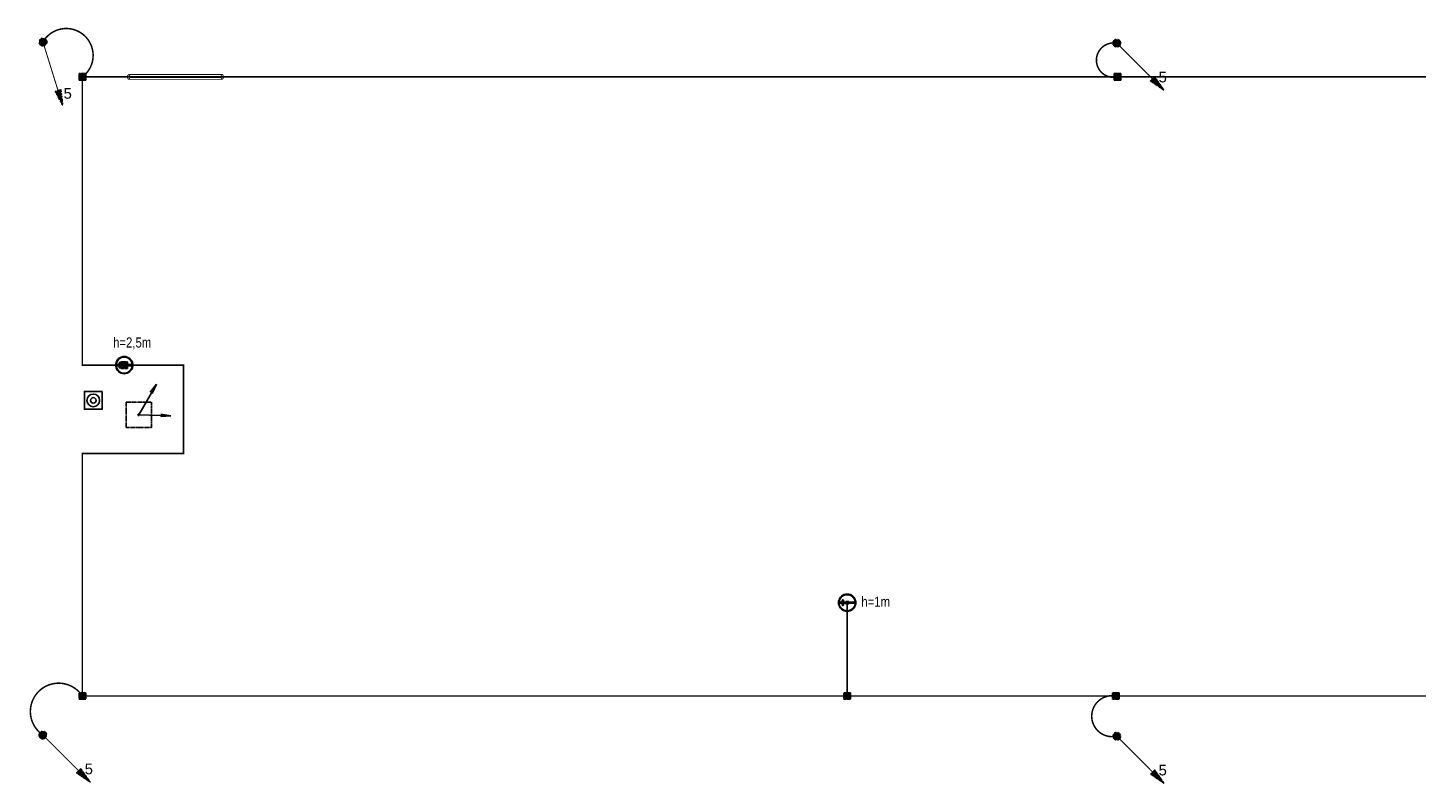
# Model space of a CAD drawing. Header units: millimetres. Extents: x 674178 to 809692, y 985018 to 1120486.
# Tile 3 of 4: x 674178 to 701577, y 1105583 to 1120486. Entities that reach past the tile are written whole.
import ezdxf
from ezdxf.enums import TextEntityAlignment as Align

# ---------------------------------------------------------------- set-up
doc = ezdxf.new("R2010")
doc.units = ezdxf.units.MM
for name, pattern in [('DASHED2', [0.375, 0.25, -0.125]), ('DIVIDE2', [0.625, 0.25, -0.125, 0, -0.125, 0, -0.125]), ('PHANTOM2', [1.25, 0.625, -0.125, 0.125, -0.125, 0.125, -0.125])]:
    doc.linetypes.add(name, pattern=pattern)
for name, color, linetype in [('_IE_Drut ocynkowany FeZn 8mm', 24, 'PHANTOM2'), ('_IE_Drut ocynkowany FeZn 8mm w rurce odgromowej', 24, 'Continuous'), ('_IE_Maszt odgromowy na podstawce', 160, 'Continuous'), ('_IE_Odgrom', 24, 'PHANTOM2'), ('_IE_Otworowanie', 1, 'Continuous'), ('_IE_Połączenie skręcane bednarki', 7, 'Continuous'), ('_IE_Połączenie skręcane drutu', 7, 'Continuous'), ('_IE_Przewód odprowadzający w postaci druta odgromowego', 251, 'DIVIDE2'), ('_IE_Zestaw antenowy', 170, 'Continuous')]:
    doc.layers.add(name, color=color, linetype=linetype)
doc.styles.get("Standard").update_dxf_attribs({"font": 'ARIAL.TTF'})

# ---------------------------------------------------------------- blocks, each defined once
blk = doc.blocks.new('*U1243')
h = blk.add_hatch(color=0)
edge = h.paths.add_edge_path()
edge.add_arc((0, 0), 75, 270, 630)
at = {"transparency": 33554687}
h = blk.add_hatch(color=0, dxfattribs=at)
h.dxf.hatch_style = 1
h.paths.add_polyline_path([(666, -748), (748, -666), (931, -928)])
at = {"color": 0, "const_width": 20}
blk.add_lwpolyline([(707, -707), (0, 0)], dxfattribs=at)
at = {"color": 0}
blk.add_lwpolyline([(666, -748), (748, -666), (931, -928), (666, -748)], dxfattribs=at)
blk.add_circle((0, 0), 75, dxfattribs=at)
at = {"flags": 8}
blk.add_attdef('NUMER', text='', height=210, dxfattribs=at).set_placement((906, -669), align=Align.MIDDLE_CENTER)
blk = doc.blocks.new('*U1246')
h = blk.add_hatch(color=0)
edge = h.paths.add_edge_path()
edge.add_arc((0, 0), 75, 270, 630)
at = {"transparency": 33554687}
h = blk.add_hatch(color=0, dxfattribs=at)
h.dxf.hatch_style = 1
h.paths.add_polyline_path([(666, -748), (748, -666), (931, -928)])
at = {"color": 0, "const_width": 20}
blk.add_lwpolyline([(707, -707), (0, 0)], dxfattribs=at)
at = {"color": 0}
blk.add_lwpolyline([(666, -748), (748, -666), (931, -928), (666, -748)], dxfattribs=at)
blk.add_circle((0, 0), 75, dxfattribs=at)
at = {"flags": 8}
blk.add_attdef('NUMER', text='', height=210, dxfattribs=at).set_placement((906, -669), align=Align.MIDDLE_CENTER)
blk = doc.blocks.new('*U2470')
h = blk.add_hatch(color=0)
edge = h.paths.add_edge_path()
edge.add_arc((0, 0), 75, 0, 360)
at = {"transparency": 33554687}
h = blk.add_hatch(color=0, dxfattribs=at)
h.dxf.hatch_style = 1
h.paths.add_polyline_path([(241, -972), (352, -938), (392, -1255)])
at = {"color": 0, "const_width": 20}
blk.add_lwpolyline([(297, -955), (0, 0)], dxfattribs=at)
at = {"color": 0}
blk.add_lwpolyline([(241, -972), (352, -938), (392, -1255), (241, -972)], dxfattribs=at)
blk.add_circle((0, 0), 75, dxfattribs=at)
at = {"flags": 8}
blk.add_attdef('NUMER', text='', height=210, dxfattribs=at).set_placement((489, -1014), align=Align.MIDDLE_CENTER)
blk = doc.blocks.new('A$C6BCF7BF9')
for points in [[(0, 0), (-25, 43.3)], [(0, 0), (-14.2, 48.3)]]:
    blk.add_lwpolyline(points)
blk = doc.blocks.new('Zestaw antenowy legenda')
at = {"layer": '_IE_Odgrom'}
blk.add_lwpolyline([(-250, 250), (-250, -250), (250, -250), (250, 250), (-250, 250)], dxfattribs=at)
blk.add_circle((0, 0), 15, dxfattribs=at)
at = {"layer": '_IE_Zestaw antenowy'}
for points in [[(0, 0), (-22, -636)], [(0, 0), (602, -348)]]:
    blk.add_lwpolyline(points, dxfattribs=at)
at = {"layer": '_IE_Zestaw antenowy', "xscale": 3.999999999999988}
for p, yscale, zscale, rotation in [((602, -348), 3.999999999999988, 3.999999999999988, 36.42903828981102), ((-22, -636), 3.999999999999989, 3.999999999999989, 334.7328941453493)]:
    blk.add_blockref('A$C6BCF7BF9', p, dxfattribs=dict(at, yscale=yscale, zscale=zscale, rotation=rotation))
blk = doc.blocks.new('Iglica odgromowa na podstawie')
at = {"layer": '_IE_Maszt odgromowy na podstawce', "color": 0}
for p, q in [((-168, 25), (-168, -25)), ((-158, 24), (-168, 25)), ((-158, 24), (-158, -24)), ((-72, 6), (-25, 6)), ((-25, 11), (-67, 11)), ((-24, 158), (-25, 168)), ((-25, 19), (-25, -20)), ((-24, 158), (24, 158)), ((-22, 22), (32, 22)), ((-12, 7), (0, 14)), ((-12, -7), (-12, 7)), ((0, 14), (12, 7)), ((12, 7), (12, -7)), ((12, 6), (12, 6)), ((12, 6), (17, 6)), ((23, 12), (22, 12)), ((23, -23), (23, 22)), ((24, 158), (25, 168)), ((27, 22), (27, -23)), ((31, 12), (28, 16)), ((28, 16), (27, 16)), ((28, 16), (27, 16)), ((32, -23), (32, 22)), ((158, 11), (32, 11)), ((32, 8), (41, 8)), ((41, 8), (41, -8)), ((41, 6), (168, 6)), ((47, 5), (41, 5)), ((48, 4), (47, 5)), ((47, 5), (47, -4)), ((48, 4), (48, -4)), ((158, 24), (168, 25)), ((158, 24), (158, -24)), ((168, 25), (168, -25)), ((-158, -24), (-168, -25)), ((-25, -6), (-72, -6)), ((-67, -11), (-25, -11)), ((-24, -158), (-25, -168)), ((-24, -158), (24, -158)), ((-22, -23), (32, -23)), ((0, -14), (-12, -7)), ((12, -7), (0, -14)), ((12, -6), (17, -6)), ((22, -13), (23, -13)), ((24, -158), (25, -168)), ((31, -12), (27, -16)), ((32, -8), (41, -8)), ((32, -11), (158, -11)), ((41, 0), (32, 0)), ((47, -4), (41, -4)), ((168, -6), (41, -6)), ((48, -4), (47, -4)), ((158, -24), (168, -25))]:
    blk.add_line(p, q, dxfattribs=at)
at = {"layer": '_IE_Maszt odgromowy na podstawce', "color": 0, "lineweight": 5}
for p, q in [((-168, 6), (-97, 6)), ((-168, -6), (-168, 6)), ((-163, 6), (-158, 11)), ((-102, 11), (-158, 11)), ((-102, 42), (-102, 11)), ((-102, 11), (-97, 6)), ((-97, -42), (-97, 42)), ((-80, 55), (-89, 55)), ((-89, 50), (-80, 50)), ((-72, 42), (-72, -42)), ((-72, 6), (-67, 11)), ((-67, 11), (-67, 42)), ((158, 11), (163, 6)), ((168, 6), (168, -6)), ((-97, -6), (-168, -6)), ((-158, -11), (-163, -6)), ((-158, -11), (-102, -11)), ((-97, -6), (-102, -11)), ((-102, -11), (-102, -42)), ((-80, -50), (-89, -50)), ((-89, -55), (-80, -55)), ((-67, -11), (-72, -6)), ((-67, -42), (-67, -11)), ((163, -6), (158, -11))]:
    blk.add_line(p, q, dxfattribs=at)
at = {"layer": '_IE_Maszt odgromowy na podstawce', "color": 0}
blk.add_circle((0, 0), 8, dxfattribs=at)
at = {"layer": '_IE_Maszt odgromowy na podstawce', "color": 0, "ltscale": 20}
for start, end in [(8.4565, 171.5435), (188.4565, 351.5435)]:
    blk.add_arc((0, 0), 170, start, end, dxfattribs=at)
at = {"layer": '_IE_Maszt odgromowy na podstawce', "color": 0}
for centre, radius, start, end in [((0, 0), 160, 98.7173, 171.2827), ((-22, 19), 3, 90, 180), ((32, 0), 16, 128.718, 157.0653), ((0, 0), 160, 8.7173, 81.2827), ((28, 16), 1, 224.4433, 225.0001), ((28, 9), 4, 0, 45), ((0, 0), 160, 188.7173, 261.2827), ((-22, -20), 3, 180, 270), ((32, 0), 16, 203.0426, 231.282), ((0, 0), 160, 278.7173, 351.2827), ((28, -9), 4, 315, 0)]:
    blk.add_arc(centre, radius, start, end, dxfattribs=at)
at = {"layer": '_IE_Maszt odgromowy na podstawce', "color": 0, "lineweight": 5}
for centre, radius, start, end in [((-89, 42), 13, 90, 180), ((-89, 42), 8, 90, 180), ((-80, 42), 13, 0, 90), ((-80, 42), 8, 0, 90), ((-89, -42), 13, 180, 270), ((-89, -42), 8, 180, 270), ((-80, -42), 13, 270, 0), ((-80, -42), 8, 270, 0)]:
    blk.add_arc(centre, radius, start, end, dxfattribs=at)
at = {"layer": '_IE_Maszt odgromowy na podstawce', "color": 0, "width": 0.8, "flags": 12}
blk.add_attdef('WYSOKOŚĆ', (231, -109), '', height=200, dxfattribs=at)
blk = doc.blocks.new('Połączenie skręcane bednarki')
at = {"layer": '_IE_Połączenie skręcane bednarki', "ltscale": 6, "transparency": 33554687}
blk.add_hatch(color=0, dxfattribs=at).paths.add_polyline_path([(-6.5, 6.5), (4.5, 6.5), (6.5, 6.5), (6.5, -6.5), (-6.5, -6.5)])
at = {"color": 0}
blk.add_lwpolyline([(-6.5, 6.5), (4.5, 6.5), (6.5, 6.5), (6.5, -6.5), (-6.5, -6.5), (-6.5, 6.5)], dxfattribs=at)
blk = doc.blocks.new('Połączenie skręcane drutu')
at = {"layer": '_IE_Połączenie skręcane drutu', "ltscale": 6}
blk.add_hatch(color=0, dxfattribs=at).paths.add_polyline_path([(0, 7.7, -1), (0, -7.7, -1)])
at = {"layer": '_IE_Połączenie skręcane drutu', "color": 0}
blk.add_circle((0, 0), 7.69, dxfattribs=at)
blk = doc.blocks.new('*U2473')
at = {"layer": '_IE_Drut ocynkowany FeZn 8mm', "linetype": 'PHANTOM2', "ltscale": 500, "const_width": 30}
blk.add_lwpolyline([(-778, 690, -1.22448), (0, 0)], format="xyb", dxfattribs=at)
at = {"layer": '_IE_Połączenie skręcane drutu', "color": 24, "xscale": 8, "yscale": 8, "zscale": 8}
for p in [(-778, 690), (0, 0)]:
    blk.add_blockref('Połączenie skręcane drutu', p, dxfattribs=at)
blk = doc.blocks.new('*U2476')
at = {"layer": '_IE_Drut ocynkowany FeZn 8mm', "linetype": 'PHANTOM2', "ltscale": 500, "const_width": 30}
blk.add_lwpolyline([(-11, -667, 1.22448), (0, -1)], format="xyb", dxfattribs=at)
at = {"layer": '_IE_Połączenie skręcane drutu', "color": 24, "xscale": -8, "yscale": 8, "zscale": 8, "rotation": 180}
for p in [(0, -1), (-11, -667)]:
    blk.add_blockref('Połączenie skręcane drutu', p, dxfattribs=at)
blk = doc.blocks.new('*U2482')
at = {"layer": '_IE_Drut ocynkowany FeZn 8mm', "linetype": 'PHANTOM2', "ltscale": 500, "const_width": 30}
blk.add_lwpolyline([(31, 792, -1.22448), (0, 0)], format="xyb", dxfattribs=at)
at = {"layer": '_IE_Połączenie skręcane drutu', "color": 24, "xscale": 8, "yscale": 8, "zscale": 8}
for p in [(31, 792), (0, 0)]:
    blk.add_blockref('Połączenie skręcane drutu', p, dxfattribs=at)
blk = doc.blocks.new('*U2480')
at = {"layer": '_IE_Drut ocynkowany FeZn 8mm', "linetype": 'PHANTOM2', "ltscale": 500, "const_width": 30}
blk.add_lwpolyline([(827, 717, -1.22448), (0, 0)], format="xyb", dxfattribs=at)
at = {"layer": '_IE_Połączenie skręcane drutu', "color": 24, "xscale": 8, "yscale": 8, "zscale": 8}
for p in [(827, 717), (0, 0)]:
    blk.add_blockref('Połączenie skręcane drutu', p, dxfattribs=at)
blk = doc.blocks.new('TWP110BIT')
at = {"layer": '_IE_Otworowanie', "color": 1}
blk.add_lwpolyline([(175, 175), (-175, 175), (-175, -175), (175, -175)], close=True, dxfattribs=at)
for radius in [125, 55]:
    blk.add_circle((0, 0), radius, dxfattribs=at)
blk = doc.blocks.new('*U2856')
at = {"color": 0, "linetype": 'DASHED2', "ltscale": 0.2, "const_width": 2.28}
for points in [[(-251, 6.2, 0.505417), (-251, -6.2, 1)], [(-251, 6.2, -0.505417), (-251, -6.2, -1)], [(-14.1, 6.2, 0.505417), (-14.1, -6.2, 1)], [(-14.1, 6.2, -0.505417), (-14.1, -6.2, -1)]]:
    blk.add_lwpolyline(points, format="xyb", dxfattribs=at)
for points in [[(-14.1, 6.2), (-251, 6.2)], [(-14.1, -6.2), (-251, -6.2)]]:
    blk.add_lwpolyline(points, dxfattribs=at)
at = {"layer": '_IE_Drut ocynkowany FeZn 8mm w rurce odgromowej', "linetype": 'Continuous', "ltscale": 0.2, "const_width": 5}
blk.add_lwpolyline([(-17.3, 0), (-247.9, 0)], dxfattribs=at)

msp = doc.modelspace()

# ---------------------------------------------------------------- linework, layer by layer
at = {"layer": '_IE_Drut ocynkowany FeZn 8mm', "linetype": 'PHANTOM2', "ltscale": 500}
msp.add_lwpolyline([(675256, 1119517, 30, 30, 0), (728128, 1119517, 30, 30, 0), (728128, 1107304, 30, 30, 0), (675256, 1107304, 30, 30, 0), (675256, 1112086, 30, 30, 0), (677250, 1112086, 30, 30, 0), (677250, 1113831, 30, 30, 0), (675256, 1113831, 30, 30, 0)], format="xyseb", close=True, dxfattribs=at)
at = {"layer": '_IE_Drut ocynkowany FeZn 8mm', "linetype": 'PHANTOM2', "ltscale": 500, "const_width": 30}
msp.add_lwpolyline([(690348, 1109144), (690348, 1107304)], dxfattribs=at)

# ---------------------------------------------------------------- block references
for name, p in [('*U2473', (675256, 1119517)), ('TWP110BIT', (675472, 1113136))]:
    msp.add_blockref(name, p)
for name, p, rotation in [('*U2476', (695690, 1119517), 183.668073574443), ('Zestaw antenowy legenda', (676368, 1112853), 90), ('*U2480', (675256, 1107303), 183.6680735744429), ('*U2482', (695649, 1107304), 183.6680735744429)]:
    msp.add_blockref(name, p, dxfattribs=dict(rotation=rotation))
at = {"layer": '_IE_Drut ocynkowany FeZn 8mm', "linetype": 'PHANTOM2', "ltscale": 500, "xscale": 10, "yscale": 10, "zscale": 10}
for p in [(675256, 1119517), (695682, 1119517), (676082, 1113832), (675256, 1107304), (690348, 1107304), (695649, 1107304)]:
    msp.add_blockref('Połączenie skręcane bednarki', p, dxfattribs=at)
at = {"layer": '_IE_Drut ocynkowany FeZn 8mm w rurce odgromowej', "color": 6, "xscale": 7.790634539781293, "yscale": 7.790634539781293, "zscale": 7.790634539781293}
msp.add_blockref('*U2856', (678125, 1119517), dxfattribs=at)
at = {"layer": '_IE_Maszt odgromowy na podstawce'}
ref = msp.add_blockref('Iglica odgromowa na podstawie', (676082, 1113831), dxfattribs=at)
ref.add_attrib('WYSOKOŚĆ', 'h=2,5m', (675863, 1114178), dxfattribs={"layer": '0', "height": 200, "width": 0.8, "flags": 12})
ref = msp.add_blockref('Iglica odgromowa na podstawie', (690348, 1109144), dxfattribs=at)
ref.add_attrib('WYSOKOŚĆ', 'h=1m', (690628, 1109065), dxfattribs={"layer": '0', "height": 200, "width": 0.8, "flags": 12})
at = {"layer": '_IE_Przewód odprowadzający w postaci druta odgromowego'}
for name, p in [('*U2470', (674478, 1120206)), ('*U1246', (695669, 1120183)), ('*U1243', (674478, 1106534)), ('*U1246', (695669, 1106511))]:
    msp.add_blockref(name, p, dxfattribs=at).add_auto_attribs({'NUMER': '5'})

doc.saveas('drawing.dxf')
